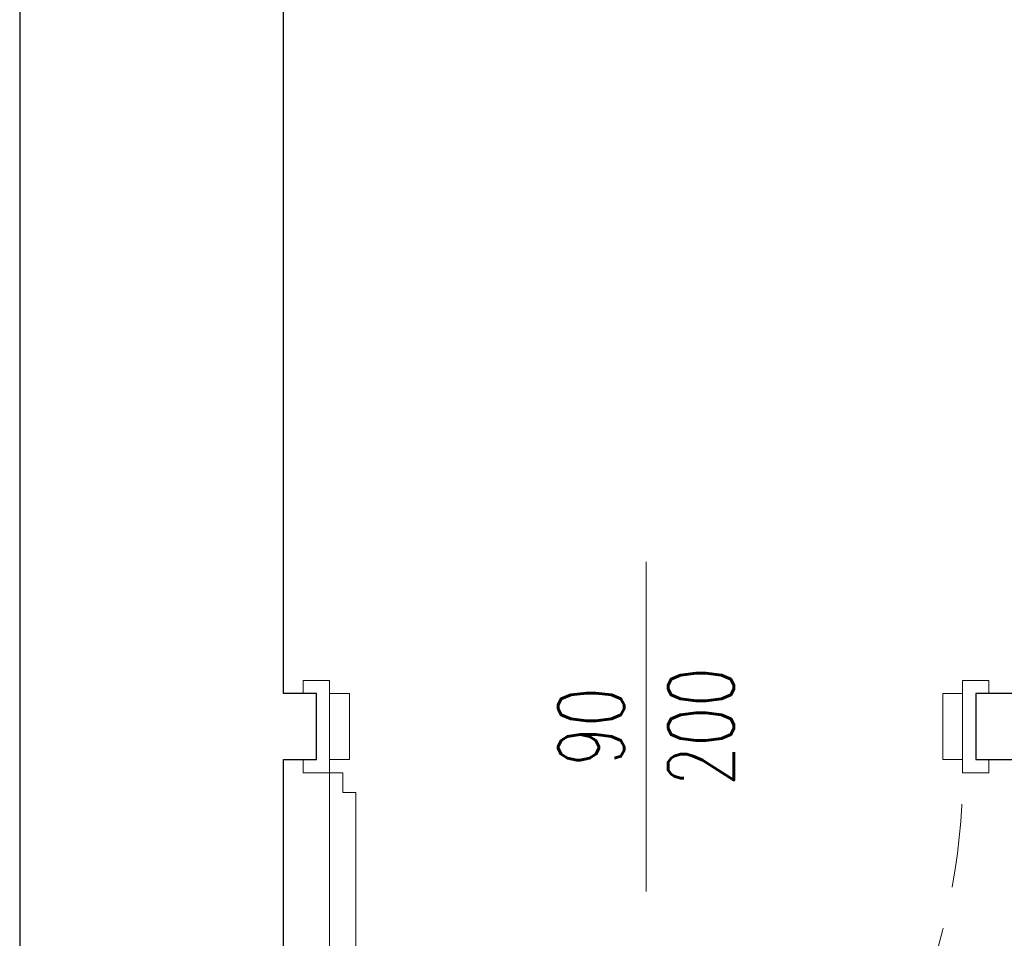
# Model space of a CAD drawing. Header units: millimetres. Extents: x 6161 to 8965, y -9035 to -5431.
# Tile 215 of 256: x 6279 to 6428, y -6199 to -6060. Entities that reach past the tile are written whole.
import ezdxf

# ---------------------------------------------------------------- set-up
doc = ezdxf.new("R2010")
doc.units = ezdxf.units.MM
doc.linetypes.add('DASHED', pattern=[19.05, 12.7, -6.35])
doc.layers.add('drzwi', color=30, linetype='Continuous', lineweight=20)
doc.layers.add('Ściany', color=7, linetype='Continuous')
doc.styles.add('JACEK_07', font='SIMPLEX.SHX', dxfattribs={"width": 0.7})

# ---------------------------------------------------------------- blocks, each defined once
blk = doc.blocks.new('*U563')
at = {"color": 7}
blk.add_lwpolyline([(50, 25), (50, -25)], dxfattribs=at)
for points in [[(-2, 5), (0, 5), (0, -5), (-2, -5), (-2, -7), (2, -7), (2, -5), (2, 7), (-2, 7), (-2, 5)], [(102, 5), (100, 5), (100, -5), (102, -5), (102, -7), (98, -7), (98, -5), (98, 7), (102, 7), (102, 5)], [(2, -5), (5, -5), (5, 5), (2, 5)], [(98, -5), (95, -5), (95, 5), (98, 5)]]:
    blk.add_lwpolyline(points)
blk.add_lwpolyline([(4, -7), (4, -10), (6, -10), (6, -100), (4, -100), (4, -103), (2, -103), (2, -7)], close=True)
at = {"linetype": 'DASHED'}
blk.add_arc((2, -7), 96, 270, 0, dxfattribs=at)
at = {"color": 7, "insert": (50, 0), "char_height": 10, "width": 10, "attachment_point": 5, "rotation": 90, "style": 'JACEK_07'}
blk.add_mtext('90\\P200', dxfattribs=at)

msp = doc.modelspace()

# ---------------------------------------------------------------- linework, layer by layer
at = {"layer": 'Ściany'}
for points in [[(8273.24, -5912.82), (7564.03, -5912.82), (7564.03, -5952.82), (7789.67, -5952.82), (7789.67, -6239.38), (7384.03, -6239.38), (7384.03, -5952.82), (7444.03, -5952.82), (7444.03, -5912.82), (6278.83, -5912.82), (6278.83, -6795.22)], [(6318.83, -6795.22), (6318.83, -6172.32), (6323.83, -6172.32), (6323.83, -6162.32), (6318.83, -6162.32), (6318.83, -5952.82), (6508.87, -5952.82), (6508.87, -6162.32), (6423.83, -6162.32), (6423.83, -6172.32), (6528.87, -6172.32), (6528.87, -6162.32), (6518.87, -6162.32), (6518.87, -5952.82), (6739.87, -5952.82), (6739.87, -6162.32), (6628.87, -6162.32), (6628.87, -6172.32), (6779.87, -6172.32)]]:
    msp.add_lwpolyline(points, dxfattribs=at)

# ---------------------------------------------------------------- block references
at = {"layer": 'drzwi'}
msp.add_blockref('*U563', (6323.83, -6167.32), dxfattribs=at)

doc.saveas('drawing.dxf')
